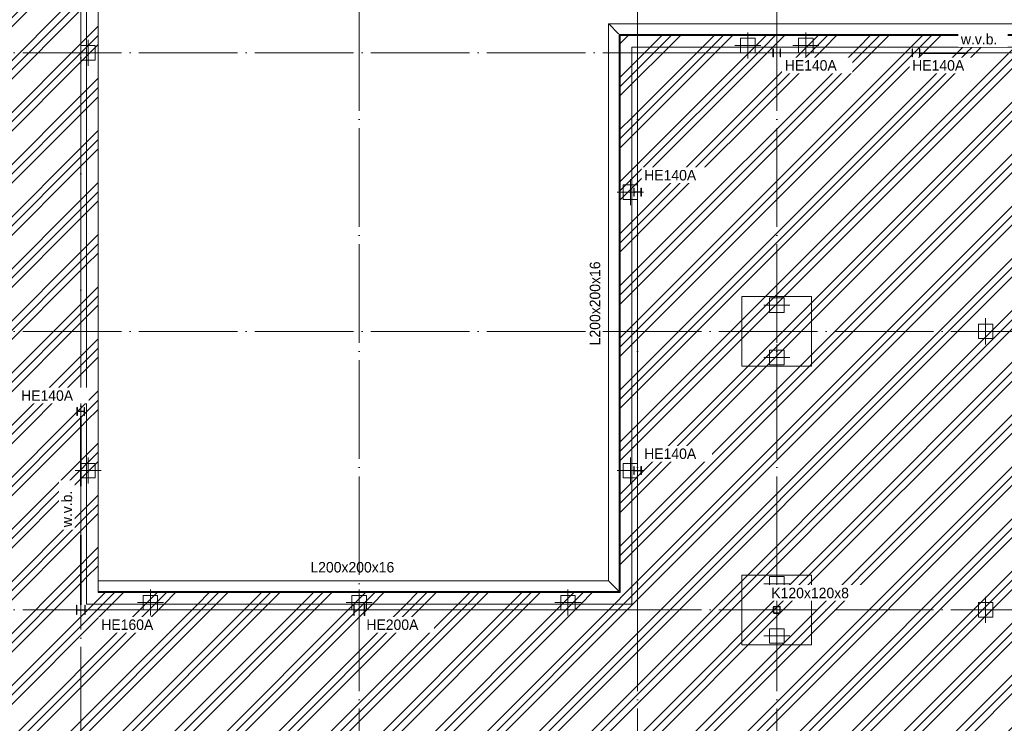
# Model space of a CAD drawing. Header units: millimetres. Extents: x -2900 to 56100, y -900 to 49332.
# Tile 28 of 35: x 27946 to 44923, y 17445 to 29571. Entities that reach past the tile are written whole.
import ezdxf

# ---------------------------------------------------------------- set-up
doc = ezdxf.new("R2010")
doc.units = ezdxf.units.MM
for name, pattern in [('WSP_hartlijn', [800, 500, -100, 100, -100]), ('WSP_hhidden', [250, 150, -100]), ('WSP_stramienlijn', [2000, 1700, -150, 0, -150])]:
    doc.linetypes.add(name, pattern=pattern)
for name, color, linetype, lineweight in [('00_algemeen - hartlijn', 7, 'WSP_hartlijn', 13), ('00_algemeen - hhidden - 0_13mm', 7, 'WSP_hhidden', 13), ('07_stramien', 4, 'Continuous', 13), ('16_funderingsconstructies', 2, 'Continuous', 18), ('23_vloeren', 2, 'Continuous', 18), ('23_vloeren - hatch', 1, 'Continuous', 18), ('28_hoofddraagconstructies - kolommen en liggers', 1, 'Continuous', 13), ('28_hoofddraagconstructies - kolommen en liggers - staal', 1, 'Continuous', 13), ('28_hoofddraagconstructies - kolommen en liggers - staal -cut-', 2, 'Continuous', 13), ('28_hoofddraagconstructies - tags', 7, 'Continuous', 18)]:
    doc.layers.add(name, color=color, linetype=linetype, lineweight=lineweight)
doc.layers.add('16_funderingsconstructies - voeten en balken', color=2, linetype='Continuous')
doc.styles.add('Revittext_2', font='txt', dxfattribs={"height": 180})
doc.styles.add('Revittext_I', font='txt', dxfattribs={"height": 180})
pattern_1 = [(45, (0, 0), (-449.013, 449.013), []), (45, (158.75, 0), (0, 898.0256), []), (45, (-158.75, 0), (0, 898.0256), [])]

# ---------------------------------------------------------------- blocks, each defined once
blk = doc.blocks.new('28_WSP_SC_staal - HE v21-0 - HE140A - S235-1323463-beg gr - plot - 100')
at = {"layer": '28_hoofddraagconstructies - kolommen en liggers', "linetype": 'WSP_hhidden'}
blk.add_hatch(color=256, dxfattribs=at).paths.add_polyline_path([(-70, -67), (70, -67), (70, -58), (15, -58), (6, -54), (3, -46), (3, 46), (6, 54), (15, 58), (70, 58), (70, 66), (-70, 66), (-70, 58), (-15, 58), (-6, 54), (-3, 46), (-3, -46), (-6, -54), (-15, -58), (-70, -58)])
at = {"layer": '28_hoofddraagconstructies - kolommen en liggers - staal -cut-'}
for p, q in [((70, 66), (-70, 66)), ((-70, 66), (-70, 58)), ((-70, 58), (-15, 58)), ((-3, 46), (-3, -46)), ((3, -46), (3, 46)), ((15, 58), (70, 58)), ((70, 58), (70, 66)), ((-70, -58), (-70, -67)), ((-15, -58), (-70, -58)), ((-70, -67), (70, -67)), ((70, -58), (15, -58)), ((70, -67), (70, -58))]:
    blk.add_line(p, q, dxfattribs=at)
for centre, start, end in [((-15, 46), 0, 90), ((15, 46), 90, 180), ((-15, -46), 270, 0), ((15, -46), 180, 270)]:
    blk.add_arc(centre, 12, start, end, dxfattribs=at)
blk = doc.blocks.new('28_WSP_SF_staal - HFL v21-0 - Lequ 200x200x16 - S235-1384382-beg gr - plot - 100')
at = {"layer": '00_algemeen - hhidden - 0_13mm'}
blk.add_line((-4484, 39.2), (4500, 39.2), dxfattribs=at)
blk = doc.blocks.new('28_WSP_SF_staal - HFL v21-0 - Lequ 200x200x16 - S235-1217671-beg gr - plot - 100')
at = {"layer": '00_algemeen - hhidden - 0_13mm'}
blk.add_line((-4784, -39.2), (4816, -39.2), dxfattribs=at)
blk = doc.blocks.new('28_WSP_SF_staal - HFL v21-0 - Lequ 200x200x16 - S235-1217631-beg gr - plot - 100')
at = {"layer": '00_algemeen - hhidden - 0_13mm'}
blk.add_line((-6316, 39.2), (6316, 39.2), dxfattribs=at)
blk = doc.blocks.new('17_WSP_FD_prefab - fundatiepaal v18-0 - 250x250-V14-beg gr - plot - 100')
at = {"layer": '00_algemeen - hartlijn', "color": 55, "linetype": 'Continuous'}
blk.add_line((175, 0), (225, 0), dxfattribs=at)
at = {"layer": '16_funderingsconstructies', "color": 55, "lineweight": 13}
for p, q in [((0, -225), (0, 225)), ((-225, 0), (175, 0)), ((125, 125), (-125, 125)), ((125, -125), (125, 125)), ((-125, -125), (125, -125))]:
    blk.add_line(p, q, dxfattribs=at)
blk = doc.blocks.new('17_WSP_FD_prefab - fundatiepaal v18-0 - 250x250-V10-beg gr - plot - 100')
at = {"layer": '16_funderingsconstructies', "color": 55, "lineweight": 13}
for p, q in [((0, -225), (0, 225)), ((-225, 0), (225, 0)), ((125, 125), (-125, 125)), ((-125, 125), (-125, -125)), ((125, -125), (125, 125))]:
    blk.add_line(p, q, dxfattribs=at)
blk = doc.blocks.new('17_WSP_FD_prefab - fundatiepaal v18-0 - 250x250-V16-beg gr - plot - 100')
at = {"layer": '16_funderingsconstructies', "color": 55, "lineweight": 13}
for p, q in [((0, -225), (0, 225)), ((-225, 0), (225, 0)), ((125, 125), (-125, 125)), ((-125, 125), (-125, -125)), ((-125, -125), (125, -125))]:
    blk.add_line(p, q, dxfattribs=at)
blk = doc.blocks.new('17_WSP_FD_prefab - fundatiepaal v18-0 - 250x250-1089444-beg gr - plot - 100')
at = {"layer": '16_funderingsconstructies', "color": 55, "lineweight": 13}
for p, q in [((0, -225), (0, 225)), ((-225, 0), (225, 0)), ((125, 125), (-125, 125)), ((-125, 125), (-125, -125)), ((125, -125), (125, 125)), ((-125, -125), (125, -125))]:
    blk.add_line(p, q, dxfattribs=at)
blk = doc.blocks.new('17_WSP_FD_prefab - fundatiepaal v18-0 - 250x250-1089782-beg gr - plot - 100')
at = {"layer": '16_funderingsconstructies', "color": 55, "lineweight": 13}
for p, q in [((0, -225), (0, 225)), ((-225, 0), (225, 0)), ((125, 125), (-125, 125)), ((-125, 125), (-125, -125)), ((125, -125), (125, 125)), ((-125, -125), (125, -125))]:
    blk.add_line(p, q, dxfattribs=at)

msp = doc.modelspace()

# ---------------------------------------------------------------- hatches: boundary and pattern name
at = {"layer": '16_funderingsconstructies - voeten en balken', "lineweight": 13}
h = msp.add_hatch(dxfattribs=at)
h.set_pattern_fill('FP_1', color=10, style=0, pattern_type=2)
h.set_pattern_definition(pattern_1)
h.paths.add_polyline_path([(29300, 19500), (29300, 38600), (29100, 38600), (29100, 19500), (29246, 19500)])
h = msp.add_hatch(dxfattribs=at)
h.set_pattern_fill('FP_1', color=10, style=0, pattern_type=2)
h.set_pattern_definition(pattern_1)
h.paths.add_polyline_path([(38500, 19700), (38500, 29100), (38600, 29100), (38600, 29300), (38300, 29300), (38300, 19700), (38417.6, 19700)])
h = msp.add_hatch(dxfattribs=at)
h.set_pattern_fill('FP_1', color=10, style=0, pattern_type=2)
h.set_pattern_definition(pattern_1)
h.paths.add_polyline_path([(50700, 29000), (50900, 29000), (50900, 29300), (38600, 29300), (38601.1, 29100), (50700, 29100)])
h = msp.add_hatch(dxfattribs=at)
h.set_pattern_fill('FP_1', color=10, style=0, pattern_type=2)
h.set_pattern_definition(pattern_1)
h.paths.add_polyline_path([(38500, 19500), (38500, 19700), (29300, 19700), (29300, 19500), (38417.6, 19500)])
at = {"layer": '23_vloeren - hatch', "lineweight": 13}
h = msp.add_hatch(dxfattribs=at)
h.set_pattern_fill('FP_1', color=10, style=0, pattern_type=2)
h.set_pattern_definition(pattern_1)
h.paths.add_polyline_path([(41100, 3620), (41100, 9700), (50700, 9700), (50700, 14585.9), (50692.5, 14593.4), (50682, 14596.2), (50518, 14596.2), (50507.5, 14593.4), (50499.8, 14585.7), (50497, 14575.2), (50497, 14480), (50485, 14480), (50485, 14720), (50497, 14720), (50497, 14624.7), (50499.8, 14614.2), (50507.5, 14606.6), (50518, 14603.7), (50682.1, 14603.8), (50692.5, 14606.6), (50700, 14614.2), (50700, 29100), (38500, 29100), (38500, 19500), (33895, 19500), (33895, 19300), (33885, 19300), (33885, 19378.7), (33879.7, 19391.5), (33867, 19396.7), (33733, 19396.7), (33720.3, 19391.5), (33715, 19378.7), (33715, 19300), (33705, 19300), (33705, 19500), (29100, 19500), (29100, 38700), (26695, 38700), (26695, 38500), (26685, 38500), (26685, 38578.7), (26679.7, 38591.5), (26667, 38596.7), (26533, 38596.7), (26520.3, 38591.5), (26515, 38578.7), (26515, 38500), (26505, 38500), (26505, 38700), (19495, 38700), (19495, 38500), (19485, 38500), (19485, 38578.7), (19479.7, 38591.5), (19467, 38596.7), (19333, 38596.7), (19320.3, 38591.5), (19315, 38578.7), (19315, 38500), (19305, 38500), (19305, 38700), (12295, 38700), (12295, 38500), (12285, 38500), (12285, 38578.7), (12279.7, 38591.5), (12267, 38596.7), (12133, 38596.7), (12120.3, 38591.5), (12115, 38578.7), (12115, 38500), (12105, 38500), (12105, 38700), (5095, 38700), (5095, 38500), (5085, 38500), (5085, 38578.7), (5079.7, 38591.5), (5067, 38596.7), (4933, 38596.7), (4920.3, 38591.5), (4915, 38578.7), (4915, 38500), (4905, 38500), (4905, 38700), (2500, 38700), (2500, 19300), (4905, 19300), (4905, 19500), (4915, 19500), (4915, 19421.2), (4920.3, 19408.5), (4933, 19403.2), (5067, 19403.2), (5079.7, 19408.5), (5085, 19421.2), (5085, 19500), (5095, 19500), (5095, 19300), (9700, 19300), (9700, 14614.1), (9707.5, 14606.6), (9718, 14603.7), (9882.1, 14603.8), (9892.5, 14606.6), (9900.2, 14614.2), (9903, 14624.7), (9903, 14720), (9915, 14720), (9915, 14480), (9903, 14480), (9903, 14575.2), (9900.2, 14585.7), (9892.5, 14593.4), (9882, 14596.2), (9718, 14596.2), (9707.5, 14593.4), (9700, 14585.7), (9700, 4900), (19410, 4900), (19410, 3620), (24025, 3620), (24025, 4900), (36345, 4900), (36345, 3620), (41038, 3620)])
h.paths.add_polyline_path([(40933, 4920), (40924, 4920), (40924, 5080), (40933, 5080), (40933, 5018), (40937.4, 5007.4), (40948, 5003), (41052, 5003), (41063.1, 5008.7), (41067, 5018), (41067, 5080), (41076, 5080), (41076, 4920), (41067, 4920), (41067, 4982), (41062.6, 4992.6), (41052, 4997), (40948, 4997), (40937.4, 4992.6), (40933, 4982)])
h.paths.add_polyline_path([(33867, 4920), (33867, 4982), (33862.6, 4992.6), (33852, 4997), (33748, 4997), (33737.4, 4992.6), (33733, 4982), (33733, 4920), (33724, 4920), (33724, 5080), (33733, 5080), (33733, 5018), (33737.4, 5007.4), (33748, 5003), (33852, 5003), (33863.1, 5008.7), (33867, 5018), (33867, 5080), (33876, 5080), (33876, 4920)])
h.paths.add_polyline_path([(26667, 4920), (26667, 4982), (26662.6, 4992.6), (26652, 4997), (26548, 4997), (26537.4, 4992.6), (26533, 4982), (26533, 4920), (26524, 4920), (26524, 5080), (26533, 5080), (26533, 5018), (26537.4, 5007.4), (26548, 5003), (26652, 5003), (26663.1, 5008.7), (26667, 5018), (26667, 5080), (26676, 5080), (26676, 4920)])
h.paths.add_polyline_path([(19324, 4920), (19324, 5080), (19333, 5080), (19333, 5018), (19337.7, 5007.3), (19348, 5003), (19452, 5003), (19463.1, 5008.7), (19467, 5018), (19467, 5080), (19476, 5080), (19476, 4920), (19467, 4920), (19467, 4982), (19462.6, 4992.6), (19452, 4997), (19345.3, 4995.9), (19337.4, 4992.6), (19333, 4982), (19333, 4920)])
h.paths.add_polyline_path([(12124, 4920), (12124, 5080), (12133, 5080), (12133, 5018), (12137.4, 5007.4), (12148, 5003), (12252, 5003), (12263.1, 5008.7), (12267, 5018), (12267, 5080), (12276, 5080), (12276, 4920), (12267, 4920), (12267, 4982), (12262.6, 4992.6), (12252, 4997), (12148, 4997), (12137.4, 4992.6), (12133, 4982), (12133, 4920)])
h.paths.add_polyline_path([(41005, 5090.6), (40995, 5090.6), (40995, 6820.3), (41005, 6820.3), (41005, 6676.4)])
h.paths.add_polyline_path([(40995, 7949.4), (40995, 9689.5), (41005, 9689.5), (41005, 7949.4)])
h.paths.add_polyline_path([(25125.9, 9601.5), (25079.1, 9613), (25036.4, 9635.4), (25000.3, 9667.4), (24972.9, 9707.1), (24955.8, 9752.1), (24950, 9800), (24955.8, 9847.9), (24972.9, 9892.9), (25000.3, 9932.6), (25036.4, 9964.6), (25079.1, 9987), (25125.9, 9998.5), (25174.1, 9998.5), (25220.9, 9987), (25263.6, 9964.6), (25299.7, 9932.6), (25327.1, 9892.9), (25344.2, 9847.9), (25350, 9800), (25344.2, 9752.1), (25327.1, 9707.1), (25299.7, 9667.4), (25263.6, 9635.4), (25220.9, 9613), (25174.1, 9601.5)])
h.paths.add_polyline_path([(40915, 9700), (40905, 9700), (40905, 9900), (40915, 9900), (40915, 9821.2), (40920.3, 9808.5), (40933, 9803.2), (41067, 9803.2), (41079.7, 9808.5), (41085, 9821.2), (41085, 9900), (41095, 9900), (41095, 9700), (41085, 9700), (41085, 9778.7), (41079.7, 9791.5), (41067, 9796.7), (40933, 9796.7), (40920.3, 9791.5), (40915, 9778.7)])
h.paths.add_polyline_path([(36285, 9700), (36112.9, 9700.9), (36104.4, 9704.4), (36100, 9715), (36100.9, 9887.1), (36104.4, 9895.6), (36115, 9900), (36287.1, 9899.1), (36295.6, 9895.6), (36300, 9885), (36299.1, 9712.9), (36295.6, 9704.4), (36287.1, 9700.9)])
h.paths.add_polyline_path([(19480, 9700), (19312.9, 9700.9), (19304.4, 9704.4), (19300, 9715), (19300.9, 9887.1), (19304.4, 9895.6), (19315, 9900), (19487.1, 9899.1), (19495.6, 9895.6), (19500, 9885), (19499.1, 9712.9), (19495.6, 9704.4), (19485, 9700)])
h.paths.add_polyline_path([(9715, 9700), (9705, 9700), (9705, 9900), (9715, 9900), (9715, 9821.2), (9720.3, 9808.5), (9733, 9803.2), (9867, 9803.2), (9879.7, 9808.5), (9885, 9821.2), (9885, 9900), (9895, 9900), (9895, 9700), (9885, 9700), (9885, 9778.7), (9879.7, 9791.5), (9867, 9796.7), (9733, 9796.7), (9720.3, 9791.5), (9715, 9778.7), (9715, 9774.2)])
h.paths.add_polyline_path([(36280, 9710), (36287.1, 9712.9), (36290, 9720), (36290, 9880), (36287.1, 9887.1), (36280, 9890), (36120, 9890), (36112.9, 9887.1), (36110, 9880), (36110, 9720), (36112.9, 9712.9), (36120, 9710), (36210, 9710)])
h.paths.add_polyline_path([(19410, 9710), (19480, 9710), (19487.1, 9712.9), (19490, 9720), (19490, 9880), (19487.1, 9887.1), (19480, 9890), (19320, 9890), (19312.9, 9887.1), (19310, 9880), (19310, 9720), (19312.9, 9712.9), (19320, 9710)])
h.paths.add_polyline_path([(48133.5, 9730), (48133.5, 9870), (48142, 9870), (48142, 9814.7), (48145.5, 9806.3), (48154, 9802.7), (48246, 9802.7), (48254.7, 9806.8), (48258, 9814.7), (48258, 9870), (48266.5, 9870), (48266.5, 9730), (48258, 9730), (48258, 9785.2), (48254.5, 9793.7), (48246, 9797.2), (48154, 9797.2), (48145.5, 9793.7), (48142, 9785.2), (48142, 9730)])
h.paths.add_polyline_path([(50533.5, 9732.7), (50533.5, 9872.7), (50542, 9872.7), (50542, 9817.5), (50545.5, 9809), (50554, 9805.5), (50646, 9805.5), (50654.7, 9809.5), (50658, 9817.5), (50658, 9872.7), (50666.5, 9872.7), (50666.5, 9732.7), (50658, 9733.7), (50658, 9788), (50654.5, 9796.5), (50646, 9800), (50554, 9800), (50545.5, 9796.5), (50542, 9788), (50542, 9732.7)])
h.paths.add_polyline_path([(50666.5, 9883.2), (50666.5, 11560.9), (50676.5, 11560.9), (50676.5, 9883.2), (50668.1, 9883.2)])
h.paths.add_polyline_path([(50650.3, 12839), (50640.3, 12839.2), (50664.6, 14469.6), (50674.6, 14469.4), (50650.3, 12841.4)])
h.paths.add_polyline_path([(25174.1, 14401.5), (25125.9, 14401.5), (25079.1, 14413), (25036.4, 14435.4), (25000.3, 14467.4), (24972.9, 14507.1), (24955.8, 14552.1), (24950, 14600), (24955.8, 14647.9), (24972.9, 14692.9), (25000.3, 14732.6), (25036.4, 14764.6), (25079.1, 14787), (25125.9, 14798.5), (25174.1, 14798.5), (25220.9, 14787), (25263.6, 14764.6), (25302.3, 14728.9), (25327.1, 14692.9), (25344.2, 14647.9), (25350, 14600), (25344.2, 14552.1), (25327.1, 14507.1), (25299.7, 14467.4), (25263.6, 14435.4), (25220.9, 14413)])
h.paths.add_polyline_path([(40915, 14500), (40904.4, 14504.4), (40900, 14515), (40900.9, 14687.1), (40904.4, 14695.6), (40915, 14700), (41087.1, 14699.1), (41095.6, 14695.6), (41100, 14685), (41099.1, 14512.9), (41095.6, 14504.4), (41085, 14500), (40920, 14500)])
h.paths.add_polyline_path([(33715, 14500), (33704.4, 14504.4), (33700, 14515), (33700.9, 14687.1), (33704.4, 14695.6), (33715, 14700), (33887.1, 14699.1), (33895.6, 14695.6), (33900, 14685), (33899.1, 14512.9), (33895.6, 14504.4), (33885, 14500), (33720, 14500)])
h.paths.add_polyline_path([(19485, 14500), (19312.9, 14500.9), (19304.4, 14504.4), (19300, 14515), (19300.9, 14687.1), (19304.4, 14695.6), (19315, 14700), (19487.1, 14699.1), (19495.6, 14695.6), (19500, 14685), (19499.1, 14512.9), (19495.6, 14504.4), (19487.1, 14500.9)])
h.paths.add_polyline_path([(41010, 14510), (41080, 14510), (41087.1, 14512.9), (41090, 14520), (41090, 14680), (41087.1, 14687.1), (41080, 14690), (40920, 14690), (40912.9, 14687.1), (40910, 14680), (40910, 14520), (40912.9, 14512.9), (40920, 14510)])
h.paths.add_polyline_path([(33810, 14510), (33880, 14510), (33887.1, 14512.9), (33890, 14520), (33890, 14680), (33887.1, 14687.1), (33880, 14690), (33720, 14690), (33712.9, 14687.1), (33710, 14680), (33710, 14520), (33712.9, 14512.9), (33720, 14510)])
h.paths.add_polyline_path([(19480, 14510), (19487.1, 14512.9), (19490, 14520), (19490, 14680), (19487.1, 14687.1), (19480, 14690), (19320, 14690), (19312.9, 14687.1), (19310, 14680), (19310, 14520), (19312.9, 14512.9), (19320, 14510), (19410, 14510)])
h.paths.add_polyline_path([(4920.3, 19300), (5085, 19300), (5085, 19378.7), (5079.7, 19391.5), (5067, 19396.7), (4933, 19396.7), (4920.3, 19391.5), (4915, 19378.7), (4915, 19300)])
h.paths.add_polyline_path([(50676, 19320), (50667, 19320), (50667, 19382), (50662.6, 19392.6), (50652, 19397), (50548, 19397), (50537.4, 19392.6), (50533, 19382), (50533, 19320), (50524, 19320), (50524, 19480), (50533, 19480), (50533, 19418), (50537.4, 19407.4), (50548, 19403), (50652, 19403), (50663.1, 19408.7), (50667, 19418), (50667, 19480), (50676, 19480), (50676, 19382)])
h.paths.add_polyline_path([(28933, 19320), (28924, 19320), (28924, 19480), (28933, 19480), (28933, 19418), (28937.4, 19407.4), (28948, 19403), (29052, 19403), (29063.1, 19408.7), (29067, 19418), (29067, 19480), (29076, 19480), (29076, 19320), (29067, 19320), (29067, 19382), (29062.6, 19392.6), (29052, 19397), (28948, 19397), (28937.4, 19392.6), (28933, 19382)])
h.paths.add_polyline_path([(26655, 19325), (26537.9, 19325.9), (26529.4, 19329.4), (26525, 19340), (26525.9, 19462.1), (26529.4, 19470.6), (26540, 19475), (26662.1, 19474.1), (26670.6, 19470.6), (26675, 19460), (26674.1, 19337.9), (26670.6, 19329.4), (26660, 19325)])
h.paths.add_polyline_path([(19367, 19325), (19337.9, 19325.9), (19329.4, 19329.4), (19325, 19340), (19325.9, 19462.1), (19329.4, 19470.6), (19340, 19475), (19462.1, 19474.1), (19470.6, 19470.6), (19475, 19460), (19474.1, 19337.9), (19470.6, 19329.4), (19460, 19325), (19389.3, 19325)])
h.paths.add_polyline_path([(12260, 19325), (12137.9, 19325.9), (12129.4, 19329.4), (12125, 19340), (12125.9, 19462.1), (12129.4, 19470.6), (12140, 19475), (12262.1, 19474.1), (12270.6, 19470.6), (12275, 19460), (12274.1, 19337.9), (12270.6, 19329.4), (12262.1, 19325.9)])
h.paths.add_polyline_path([(26545, 19335), (26655, 19335), (26662.1, 19337.9), (26665, 19345), (26665, 19455), (26662.1, 19462.1), (26655, 19465), (26545, 19465), (26537.9, 19462.1), (26535, 19455), (26535, 19345), (26537.9, 19337.9), (26540, 19337.1)])
h.paths.add_polyline_path([(19455, 19335), (19462.1, 19337.9), (19465, 19345), (19465, 19455), (19462.1, 19462.1), (19455, 19465), (19345, 19465), (19337.9, 19462.1), (19335, 19455), (19335, 19345), (19337.9, 19337.9), (19345, 19335), (19410, 19335)])
h.paths.add_polyline_path([(12210, 19335), (12255, 19335), (12262.1, 19337.9), (12265, 19345), (12265, 19455), (12262.1, 19462.1), (12255, 19465), (12145, 19465), (12137.9, 19462.1), (12135, 19455), (12135, 19345), (12137.9, 19337.9), (12145, 19335)])
h.paths.add_polyline_path([(40956, 19340), (40950.3, 19340.7), (40943.5, 19343.5), (40940, 19352), (40940.7, 19449.7), (40943.5, 19456.5), (40952, 19460), (41049.7, 19459.3), (41056.5, 19456.5), (41060, 19448), (41059.3, 19350.3), (41056.5, 19343.5), (41048, 19340), (41038, 19340)])
h.paths.add_polyline_path([(41044, 19348), (41049.7, 19350.3), (41052, 19356), (41052, 19444), (41049.7, 19449.7), (41044, 19452), (40956, 19452), (40950.3, 19449.7), (40948, 19444), (40948, 19356), (40950.3, 19350.3), (40956, 19348), (41038, 19348)])
h.paths.add_polyline_path([(33867, 19403.2), (33879.7, 19408.5), (33885, 19421.2), (33885, 19500), (33715, 19500), (33715, 19421.2), (33720.3, 19408.5), (33733, 19403.2), (33851.3, 19403.2)])
h.paths.add_polyline_path([(28995, 19489.2), (28995, 20686.6), (29005, 20686.6), (29005, 19489.2)])
h.paths.add_polyline_path([(29005, 21533.4), (28995, 21533.4), (28995, 22740.8), (29005, 22740.8), (29005, 21649.4)])
h.paths.add_polyline_path([(38658, 21730), (38658, 21785.2), (38654.5, 21793.7), (38646, 21797.2), (38554, 21797.2), (38545.5, 21793.7), (38542, 21785.2), (38542, 21730), (38533.5, 21730), (38533.5, 21870), (38542, 21870), (38542, 21814.7), (38545.5, 21806.3), (38554, 21802.7), (38646, 21802.7), (38654.7, 21806.8), (38658, 21814.7), (38658, 21870), (38666.5, 21870), (38666.5, 21730)])
h.paths.add_polyline_path([(29058, 22750), (29058, 22805.2), (29054.5, 22813.7), (29046, 22817.2), (28954, 22817.2), (28945.5, 22813.7), (28942, 22805.2), (28942, 22750), (28933.5, 22750), (28933.5, 22890), (28942, 22890), (28942, 22834.7), (28945.5, 22826.3), (28954, 22822.7), (29046, 22822.7), (29054.7, 22826.8), (29058, 22834.7), (29058, 22890), (29066.5, 22890), (29066.5, 22750)])
h.paths.add_polyline_path([(26462, 24100), (26453.5, 24103.5), (26450, 24112), (26450.7, 24289.7), (26453.5, 24296.5), (26462, 24300), (26739.7, 24299.3), (26746.5, 24296.5), (26750, 24288), (26749.3, 24110.3), (26746.5, 24103.5), (26738, 24100), (26466, 24100)])
h.paths.add_polyline_path([(19262, 24100), (19253.5, 24103.5), (19250, 24112), (19250.7, 24289.7), (19253.5, 24296.5), (19262, 24300), (19539.7, 24299.3), (19546.5, 24296.5), (19550, 24288), (19549.3, 24110.3), (19546.5, 24103.5), (19538, 24100), (19266, 24100)])
h.paths.add_polyline_path([(12334, 24100), (12060.3, 24100.7), (12053.5, 24103.5), (12050, 24112), (12050.7, 24289.7), (12053.5, 24296.5), (12062, 24300), (12339.7, 24299.3), (12346.5, 24296.5), (12350, 24288), (12349.3, 24110.3), (12346.5, 24103.5), (12338, 24100)])
h.paths.add_polyline_path([(5134, 24100), (4860.3, 24100.7), (4853.5, 24103.5), (4850, 24112), (4850.7, 24289.7), (4853.5, 24296.5), (4862, 24300), (5139.7, 24299.3), (5146.5, 24296.5), (5150, 24288), (5149.3, 24110.3), (5146.5, 24103.5), (5138, 24100)])
h.paths.add_polyline_path([(26466, 24108), (26734, 24108), (26739.7, 24110.3), (26742, 24116), (26742, 24284), (26739.7, 24289.7), (26734, 24292), (26466, 24292), (26460.3, 24289.7), (26458, 24284), (26458, 24116), (26460.3, 24110.3), (26462, 24109.7)])
h.paths.add_polyline_path([(19534, 24108), (19539.7, 24110.3), (19542, 24116), (19542, 24284), (19539.7, 24289.7), (19534, 24292), (19266, 24292), (19260.3, 24289.7), (19258, 24284), (19258, 24116), (19260.3, 24110.3), (19266, 24108)])
h.paths.add_polyline_path([(12066, 24108), (12334, 24108), (12339.7, 24110.3), (12342, 24116), (12342, 24284), (12339.7, 24289.7), (12334, 24292), (12066, 24292), (12060.3, 24289.7), (12058, 24284), (12058, 24116), (12060.3, 24110.3), (12062, 24109.7)])
h.paths.add_polyline_path([(4866, 24108), (5134, 24108), (5139.7, 24110.3), (5142, 24116), (5142, 24284), (5139.7, 24289.7), (5134, 24292), (4866, 24292), (4860.3, 24289.7), (4858, 24284), (4858, 24116), (4860.3, 24110.3), (4862, 24109.7)])
h.paths.add_polyline_path([(50533.5, 26530), (50533.5, 26670), (50542, 26670), (50542, 26614.7), (50545.5, 26606.3), (50554, 26602.7), (50646, 26602.7), (50654.7, 26606.8), (50658, 26614.7), (50658, 26670), (50666.5, 26670), (50666.5, 26530), (50658, 26530), (50658, 26585.2), (50654.5, 26593.7), (50646, 26597.2), (50554, 26597.2), (50545.5, 26593.7), (50542, 26585.2), (50542, 26530)])
h.paths.add_polyline_path([(38666.5, 26530), (38658, 26530), (38658, 26585.2), (38654.5, 26593.7), (38646, 26597.2), (38554, 26597.2), (38545.5, 26593.7), (38542, 26585.2), (38542, 26530), (38533.5, 26530), (38533.5, 26670), (38542, 26670), (38542, 26614.7), (38545.5, 26606.3), (38554, 26602.7), (38646, 26602.7), (38654.7, 26606.8), (38658, 26614.7), (38658, 26670), (38666.5, 26670), (38666.5, 26585.2)])
h.paths.add_polyline_path([(9700, 26921.5), (9661.2, 26926.6), (9625, 26941.6), (9592.7, 26967), (9570.1, 26996.5), (9555.1, 27032.7), (9550, 27071.5), (9555.1, 27110.3), (9570.1, 27146.5), (9593.9, 27177.6), (9625, 27201.4), (9661.2, 27216.4), (9695, 27220.8), (9695, 28668.4), (9705, 28668.4), (9705, 27220.8), (9738.8, 27216.4), (9775, 27201.4), (9806.1, 27177.6), (9829.9, 27146.5), (9844.9, 27110.3), (9850, 27071.5), (9844.9, 27032.7), (9829.9, 26996.5), (9806.1, 26965.4), (9775, 26941.6), (9738.8, 26926.6)])
h.paths.add_polyline_path([(26462, 28900), (26453.5, 28903.5), (26450, 28912), (26450.7, 29089.7), (26453.5, 29096.5), (26462, 29100), (26739.7, 29099.3), (26746.5, 29096.5), (26750, 29088), (26749.3, 28910.3), (26746.5, 28903.5), (26738, 28900), (26466, 28900)])
h.paths.add_polyline_path([(19262, 28900), (19253.5, 28903.5), (19250, 28912), (19250.7, 29089.7), (19253.5, 29096.5), (19262, 29100), (19539.7, 29099.3), (19546.5, 29096.5), (19550, 29088), (19549.3, 28910.3), (19546.5, 28903.5), (19538, 28900), (19266, 28900)])
h.paths.add_polyline_path([(5138, 28900), (4860.3, 28900.7), (4853.5, 28903.5), (4850, 28912), (4850.7, 29089.7), (4853.5, 29096.5), (4862, 29100), (5139.7, 29099.3), (5146.5, 29096.5), (5150, 29088), (5149.3, 28910.3), (5146.5, 28903.5), (5139.7, 28900.7)])
h.paths.add_polyline_path([(12338, 28900), (12060.3, 28900.7), (12053.5, 28903.5), (12050, 28912), (12050.7, 29089.7), (12053.5, 29096.5), (12062, 29100), (12339.7, 29099.3), (12346.5, 29096.5), (12350, 29088), (12349.3, 28910.3), (12346.5, 28903.5), (12339.7, 28900.7)])
h.paths.add_polyline_path([(26734, 28908), (26739.7, 28910.3), (26742, 28916), (26742, 29084), (26739.7, 29089.7), (26734, 29092), (26466, 29092), (26460.3, 29089.7), (26458, 29084), (26458, 28916), (26460.3, 28910.3), (26466, 28908), (26558, 28908)])
h.paths.add_polyline_path([(19534, 28908), (19539.7, 28910.3), (19542, 28916), (19542, 29084), (19539.7, 29089.7), (19534, 29092), (19266, 29092), (19260.3, 29089.7), (19258, 29084), (19258, 28916), (19260.3, 28910.3), (19266, 28908), (19358, 28908)])
h.paths.add_polyline_path([(12066, 28908), (12334, 28908), (12339.7, 28910.3), (12342, 28916), (12342, 29084), (12339.7, 29089.7), (12334, 29092), (12066, 29092), (12060.3, 29089.7), (12058, 29084), (12058, 28916), (12060.3, 28910.3), (12062, 28909.7)])
h.paths.add_polyline_path([(4866, 28908), (5134, 28908), (5139.7, 28910.3), (5142, 28916), (5142, 29084), (5139.7, 29089.7), (5134, 29092), (4866, 29092), (4860.3, 29089.7), (4858, 29084), (4858, 28916), (4860.3, 28910.3), (4862, 28909.7)])
h.paths.add_polyline_path([(48133.5, 28930), (48133.5, 29070), (48142, 29070), (48142, 29014.7), (48145.5, 29006.3), (48154, 29002.7), (48246, 29002.7), (48254.7, 29006.8), (48258, 29014.7), (48258, 29070), (48266.5, 29070), (48266.5, 28930), (48258, 28930), (48258, 28985.2), (48254.5, 28993.7), (48246, 28997.2), (48154, 28997.2), (48145.5, 28993.7), (48142, 28985.2), (48142, 28930)])
h.paths.add_polyline_path([(45858, 28930), (45858, 28985.2), (45854.5, 28993.7), (45846, 28997.2), (45754, 28997.2), (45745.5, 28993.7), (45742, 28985.2), (45742, 28930), (45733.5, 28930), (45733.5, 29070), (45742, 29070), (45742, 29014.7), (45745.5, 29006.3), (45754.8, 29002.7), (45846, 29002.7), (45854.7, 29006.8), (45858, 29014.7), (45858, 29070), (45866.5, 29070), (45866.5, 28930)])
h.paths.add_polyline_path([(43342, 28930), (43333.5, 28930), (43333.5, 29070), (43342, 29070), (43342, 29014.7), (43345.5, 29006.3), (43354, 29002.7), (43446, 29002.7), (43454.7, 29006.8), (43458, 29014.7), (43458, 29070), (43466.5, 29070), (43466.5, 28930), (43458, 28930), (43458, 28985.2), (43454.5, 28993.7), (43446, 28997.2), (43354, 28997.2), (43345.5, 28993.7), (43342, 28985.2)])
h.paths.add_polyline_path([(41058, 28930), (41058, 28985.2), (41054.5, 28993.7), (41046, 28997.2), (40954, 28997.2), (40945.5, 28993.7), (40942, 28985.2), (40942, 28930), (40933.5, 28930), (40933.5, 29070), (40942, 29070), (40942, 29014.7), (40945.5, 29006.3), (40954, 29002.7), (41046, 29002.7), (41054.7, 29006.8), (41058, 29014.7), (41058, 29070), (41066.5, 29070), (41066.5, 28930)])
h.paths.add_polyline_path([(45726.2, 28990), (44922.7, 28990), (44922.7, 29000), (45726.2, 29000)])
h.paths.add_polyline_path([(43473.8, 28990), (43473.8, 29000), (44277.3, 29000), (44277.3, 28990), (43658.5, 28990)])
h.paths.add_polyline_path([(9700, 29736.6), (9695, 29736.6), (9695, 31184.2), (9661.2, 31188.6), (9625, 31203.6), (9592.7, 31229), (9570.1, 31258.5), (9555.1, 31294.7), (9550, 31333.5), (9555.1, 31372.3), (9570.1, 31408.5), (9593.9, 31439.6), (9625, 31463.4), (9661.2, 31478.4), (9700, 31483.5), (9738.8, 31478.4), (9775, 31463.4), (9806.1, 31439.6), (9829.9, 31408.5), (9844.9, 31372.3), (9850, 31333.5), (9844.9, 31294.7), (9829.9, 31258.5), (9806.1, 31227.4), (9775, 31203.6), (9738.8, 31188.6), (9705, 31184.2), (9705, 29736.6)])
h.paths.add_polyline_path([(26738, 33700), (26460.3, 33700.7), (26453.5, 33703.5), (26450, 33712), (26450.7, 33889.7), (26453.5, 33896.5), (26462, 33900), (26739.7, 33899.3), (26746.5, 33896.5), (26750, 33888), (26749.3, 33710.3), (26746.5, 33703.5), (26739.7, 33700.7)])
h.paths.add_polyline_path([(19538, 33700), (19260.3, 33700.7), (19253.5, 33703.5), (19250, 33712), (19250.7, 33889.7), (19253.5, 33896.5), (19262, 33900), (19539.7, 33899.3), (19546.5, 33896.5), (19550, 33888), (19549.3, 33710.3), (19546.5, 33703.5), (19539.7, 33700.7)])
h.paths.add_polyline_path([(12334, 33700), (12060.3, 33700.7), (12053.5, 33703.5), (12050, 33712), (12050.7, 33889.7), (12053.5, 33896.5), (12062, 33900), (12339.7, 33899.3), (12346.5, 33896.5), (12350, 33888), (12349.3, 33710.3), (12346.5, 33703.5), (12338, 33700)])
h.paths.add_polyline_path([(4862, 33700), (4853.5, 33703.5), (4850, 33712), (4850.7, 33889.7), (4853.5, 33896.5), (4862, 33900), (5139.7, 33899.3), (5146.5, 33896.5), (5150, 33888), (5149.3, 33710.3), (5146.5, 33703.5), (5138, 33700), (4866, 33700)])
h.paths.add_polyline_path([(26558, 33708), (26734, 33708), (26739.7, 33710.3), (26742, 33716), (26742, 33884), (26739.7, 33889.7), (26734, 33892), (26466, 33892), (26460.3, 33889.7), (26458, 33884), (26458, 33716), (26460.3, 33710.3), (26466, 33708)])
h.paths.add_polyline_path([(19358, 33708), (19534, 33708), (19539.7, 33710.3), (19542, 33716), (19542, 33884), (19539.7, 33889.7), (19534, 33892), (19266, 33892), (19260.3, 33889.7), (19258, 33884), (19258, 33716), (19260.3, 33710.3), (19266, 33708)])
h.paths.add_polyline_path([(12158, 33708), (12334, 33708), (12339.7, 33710.3), (12342, 33716), (12342, 33884), (12339.7, 33889.7), (12334, 33892), (12066, 33892), (12060.3, 33889.7), (12058, 33884), (12058, 33716), (12060.3, 33710.3), (12066, 33708)])
h.paths.add_polyline_path([(4866, 33708), (5134, 33708), (5139.7, 33710.3), (5142, 33716), (5142, 33884), (5139.7, 33889.7), (5134, 33892), (4866, 33892), (4860.3, 33889.7), (4858, 33884), (4858, 33716), (4860.3, 33710.3), (4862, 33709.7)])
h.paths.add_polyline_path([(26548.7, 38603.2), (26667, 38603.2), (26679.7, 38608.5), (26685, 38621.2), (26685, 38700), (26515, 38700), (26515, 38621.2), (26520.3, 38608.5), (26533, 38603.2)])
h.paths.add_polyline_path([(19451.3, 38603.2), (19467, 38603.2), (19479.7, 38608.5), (19485, 38621.2), (19485, 38700), (19315, 38700), (19315, 38621.2), (19320.3, 38608.5), (19333, 38603.2), (19348.7, 38603.2)])
h.paths.add_polyline_path([(12133, 38603.2), (12267, 38603.2), (12279.7, 38608.5), (12285, 38621.2), (12285, 38700), (12115, 38700), (12115, 38621.2), (12120.3, 38608.5), (12126.3, 38606)])
h.paths.add_polyline_path([(4933, 38603.2), (5067, 38603.2), (5079.7, 38608.5), (5085, 38621.2), (5085, 38700), (4915, 38700), (4915, 38621.2), (4920.3, 38608.5), (4926.3, 38606)])
at = {"layer": '28_hoofddraagconstructies - kolommen en liggers - staal'}
for points in [[(41066.5, 28930), (41066.5, 29070), (41058, 29070), (41058, 29014.7), (41054.5, 29006.3), (41046, 29002.7), (40954, 29002.7), (40945.5, 29006.3), (40942, 29014.7), (40942, 29070), (40933.5, 29070), (40933.5, 28930), (40942, 28930), (40942, 28985.2), (40945.5, 28993.7), (40954, 28997.2), (41046, 28997.2), (41054.5, 28993.7), (41058, 28985.2), (41058, 28930)], [(43458, 28930), (43466.5, 28930), (43466.5, 29070), (43458, 29070), (43458, 29014.7), (43454.5, 29006.3), (43446, 29002.7), (43354, 29002.7), (43345.5, 29006.3), (43342, 29014.7), (43342, 29070), (43333.5, 29070), (43333.5, 28930), (43342, 28930), (43342, 28985.2), (43345.5, 28993.7), (43354, 28997.2), (43446, 28997.2), (43454.5, 28993.7), (43458, 28985.2)], [(44277.3, 28990), (44277.3, 29000), (44179.3, 29000), (44179.3, 28990), (44182.6, 28990)], [(28942, 22750), (28942, 22805.2), (28945.5, 22813.7), (28954, 22817.2), (29046, 22817.2), (29054.5, 22813.7), (29058, 22805.2), (29058, 22750), (29066.5, 22750), (29066.5, 22890), (29058, 22890), (29058, 22834.7), (29054.5, 22826.3), (29046, 22822.7), (28954, 22822.7), (28945.5, 22826.3), (28942, 22834.7), (28942, 22890), (28933.5, 22890), (28933.5, 22750)], [(38533.5, 21730), (38542, 21730), (38542, 21785.2), (38545.5, 21793.7), (38554, 21797.2), (38646, 21797.2), (38654.5, 21793.7), (38658, 21785.2), (38658, 21730), (38666.5, 21730), (38666.5, 21870), (38658, 21870), (38658, 21814.7), (38654.5, 21806.3), (38646, 21802.7), (38554, 21802.7), (38545.5, 21806.3), (38542, 21814.7), (38542, 21870), (38533.5, 21870)], [(29005, 21533.4), (29005, 21649.4), (28995, 21649.4), (28995, 21533.4)], [(29005, 20570.6), (29005, 20686.6), (28995, 20686.6), (28995, 20570.6)], [(28933, 19320), (28933, 19382), (28937.4, 19392.6), (28948, 19397), (29052, 19397), (29062.6, 19392.6), (29067, 19382), (29067, 19320), (29076, 19320), (29076, 19480), (29067, 19480), (29067, 19418), (29062.6, 19407.4), (29052, 19403), (28948, 19403), (28937.4, 19407.4), (28933, 19418), (28933, 19480), (28924, 19480), (28924, 19320)], [(33715, 19300), (33715, 19378.7), (33720.3, 19391.5), (33733, 19396.7), (33867, 19396.7), (33879.7, 19391.5), (33885, 19378.7), (33885, 19300), (33895, 19300), (33895, 19500), (33885, 19500), (33885, 19421.2), (33879.7, 19408.5), (33867, 19403.2), (33733, 19403.2), (33720.3, 19408.5), (33715, 19421.2), (33715, 19500), (33705, 19500), (33705, 19300)]]:
    msp.add_hatch(color=256, dxfattribs=at).paths.add_polyline_path(points)
h = msp.add_hatch(color=256, dxfattribs=at)
h.paths.add_polyline_path([(40952, 19340), (41048, 19340), (41056.5, 19343.5), (41060, 19352), (41060, 19448), (41056.5, 19456.5), (41048, 19460), (40952, 19460), (40943.5, 19456.5), (40940, 19448), (40940, 19352), (40943.5, 19343.5)])
h.paths.add_polyline_path([(41038, 19348), (40956, 19348), (40950.3, 19350.3), (40948, 19356), (40948, 19444), (40950.3, 19449.7), (40956, 19452), (41044, 19452), (41049.7, 19449.7), (41052, 19444), (41052, 19356), (41049.7, 19350.3), (41044, 19348)])

# ---------------------------------------------------------------- linework, layer by layer
at = {"layer": '07_stramien', "linetype": 'WSP_stramienlijn'}
for p, q in [((29000, 13061.2), (29000, 48432.3)), ((33800, 0), (33800, 48432.3)), ((38600, 0), (38600, 48432.3)), ((41000, 0), (41000, 48432.3)), ((-2000, 29000), (55200, 29000)), ((-2000, 24200), (55200, 24200)), ((-2000, 19400), (55200, 19400))]:
    msp.add_line(p, q, dxfattribs=at)
at = {"layer": '16_funderingsconstructies - voeten en balken', "color": 8, "lineweight": 18}
for p, q in [((29300, 38600), (29300, 19700)), ((38300, 19700), (38300, 29300)), ((38600, 29300), (38300, 29300)), ((38600, 29300), (50900, 29300)), ((29300, 19700), (38300, 19700))]:
    msp.add_line(p, q, dxfattribs=at)
at = {"layer": '23_vloeren', "color": 8}
for p, q in [((29100, 19500), (29100, 38700)), ((50700, 29100), (38500, 29100)), ((38500, 29100), (38500, 19500)), ((33705, 19500), (29100, 19500)), ((33885, 19500), (33715, 19500)), ((38500, 19500), (33895, 19500))]:
    msp.add_line(p, q, dxfattribs=at)
at = {"layer": '28_hoofddraagconstructies - kolommen en liggers', "color": 55}
for p, q in [((29000, 19400), (29000, 38600)), ((38600, 29000), (38600, 19500)), ((43473.8, 29000), (38600, 29000)), ((44922.6, 29000), (44277.4, 29000)), ((40400, 24800), (41600, 24800)), ((40400, 23600), (40400, 24800)), ((41600, 24800), (41600, 23600)), ((41600, 23600), (40400, 23600)), ((40400, 20000), (41600, 20000)), ((40400, 18800), (40400, 20000)), ((41600, 20000), (41600, 18800)), ((29000, 19400), (29100, 19400)), ((38600, 19400), (29100, 19400)), ((38600, 19400), (38600, 19500)), ((41600, 18800), (40400, 18800))]:
    msp.add_line(p, q, dxfattribs=at)
at = {"layer": '28_hoofddraagconstructies - kolommen en liggers - staal'}
for p, q in [((38100, 29500), (38100, 19900)), ((51100, 29500), (38100, 29500)), ((38266, 29334), (38109, 29491)), ((38109, 29491), (38266, 29334)), ((38284, 29316), (38284, 19716)), ((50916, 29316), (38284, 29316)), ((38300, 29300), (38293, 29307)), ((38293, 29307), (38300, 29300)), ((38300, 19700), (38300, 29300)), ((38300, 29300), (50900, 29300)), ((43473.8, 28990), (43473.8, 29000)), ((43473.8, 29000), (44179.3, 29000)), ((44179.3, 28990), (43473.8, 28990)), ((28995, 22740.8), (29005, 22740.8)), ((28995, 21649.4), (28995, 22740.8)), ((29005, 22740.8), (29005, 21649.4)), ((28995, 19489.2), (28995, 20570.6)), ((29005, 20570.6), (29005, 19489.2)), ((38100, 19900), (29300, 19900)), ((38266, 19734), (38109, 19891)), ((38109, 19891), (38266, 19734)), ((38284, 19716), (29300, 19716)), ((29300, 19700), (29300, 19707)), ((29300, 19700), (38300, 19700)), ((38300, 19700), (38293, 19707)), ((38293, 19707), (38300, 19700)), ((29005, 19489.2), (28995, 19489.2))]:
    msp.add_line(p, q, dxfattribs=at)
at = {"layer": '28_hoofddraagconstructies - kolommen en liggers - staal', "flags": 128}
for points in [[(38109, 29491), (38102.6, 29497.4), (38100, 29500)], [(38100, 29500), (38102.6, 29497.4), (38109, 29491)], [(38284, 29316), (38281.6, 29318.4), (38275, 29325), (38266, 29334)], [(38266, 29334), (38275, 29325), (38281.6, 29318.4), (38284, 29316)], [(38293, 29307), (38286.6, 29313.4), (38284, 29316)], [(38284, 29316), (38286.6, 29313.4), (38293, 29307)], [(38109, 19891), (38102.6, 19897.4), (38100, 19900)], [(38100, 19900), (38102.6, 19897.4), (38109, 19891)], [(38284, 19716), (38281.6, 19718.4), (38275, 19725), (38266, 19734)], [(38266, 19734), (38275, 19725), (38281.6, 19718.4), (38284, 19716)], [(38293, 19707), (38286.6, 19713.4), (38284, 19716)], [(38284, 19716), (38286.6, 19713.4), (38293, 19707)]]:
    msp.add_lwpolyline(points, dxfattribs=at)
at = {"layer": '28_hoofddraagconstructies - kolommen en liggers - staal -cut-'}
for p, q in [((40942, 29070), (40933.5, 29070)), ((40933.5, 29070), (40933.5, 28930)), ((40942, 29014.7), (40942, 29070)), ((41066.5, 29070), (41058, 29070)), ((41058, 29070), (41058, 29014.7)), ((41066.5, 28930), (41066.5, 29070)), ((43342, 29070), (43333.5, 29070)), ((43333.5, 29070), (43333.5, 28930)), ((43342, 29014.7), (43342, 29070)), ((43466.5, 29070), (43458, 29070)), ((43458, 29070), (43458, 29014.7)), ((43466.5, 28930), (43466.5, 29070)), ((40933.5, 28930), (40942, 28930)), ((40942, 28930), (40942, 28985.2)), ((41046, 29002.7), (40954, 29002.7)), ((40954, 28997.2), (41046, 28997.2)), ((41058, 28985.2), (41058, 28930)), ((41058, 28930), (41066.5, 28930)), ((43333.5, 28930), (43342, 28930)), ((43342, 28930), (43342, 28985.2)), ((43446, 29002.7), (43354, 29002.7)), ((43354, 28997.2), (43446, 28997.2)), ((43458, 28985.2), (43458, 28930)), ((43458, 28930), (43466.5, 28930)), ((44277.3, 29000), (44179.3, 29000)), ((44179.3, 29000), (44179.3, 28990)), ((44179.3, 28990), (44277.3, 28990)), ((44277.3, 28990), (44277.3, 29000)), ((28942, 22890), (28933.5, 22890)), ((28933.5, 22890), (28933.5, 22750)), ((28933.5, 22750), (28942, 22750)), ((28942, 22834.7), (28942, 22890)), ((28942, 22750), (28942, 22805.2)), ((29046, 22822.7), (28954, 22822.7)), ((28954, 22817.2), (29046, 22817.2)), ((29066.5, 22890), (29058, 22890)), ((29058, 22890), (29058, 22834.7)), ((29058, 22805.2), (29058, 22750)), ((29058, 22750), (29066.5, 22750)), ((29066.5, 22750), (29066.5, 22890)), ((38542, 21870), (38533.5, 21870)), ((38533.5, 21870), (38533.5, 21730)), ((38533.5, 21730), (38542, 21730)), ((38542, 21814.7), (38542, 21870)), ((38542, 21730), (38542, 21785.2)), ((38646, 21802.7), (38554, 21802.7)), ((38554, 21797.2), (38646, 21797.2)), ((38666.5, 21870), (38658, 21870)), ((38658, 21870), (38658, 21814.7)), ((38658, 21785.2), (38658, 21730)), ((38658, 21730), (38666.5, 21730)), ((38666.5, 21730), (38666.5, 21870)), ((28995, 21649.4), (28995, 21533.4)), ((29005, 21649.4), (28995, 21649.4)), ((29005, 21533.4), (29005, 21649.4)), ((28995, 21533.4), (29005, 21533.4)), ((28995, 20686.6), (28995, 20570.6)), ((29005, 20686.6), (28995, 20686.6)), ((28995, 20570.6), (29005, 20570.6)), ((29005, 20570.6), (29005, 20686.6)), ((28933, 19480), (28924, 19480)), ((28924, 19480), (28924, 19320)), ((28933, 19418), (28933, 19480)), ((28933, 19320), (28933, 19382)), ((29052, 19403), (28948, 19403)), ((28948, 19397), (29052, 19397)), ((29076, 19480), (29067, 19480)), ((29067, 19480), (29067, 19418)), ((29067, 19382), (29067, 19320)), ((29076, 19320), (29076, 19480)), ((33715, 19500), (33705, 19500)), ((33705, 19500), (33705, 19300)), ((33715, 19421.2), (33715, 19500)), ((33715, 19300), (33715, 19378.7)), ((33867, 19403.2), (33733, 19403.2)), ((33733, 19396.7), (33867, 19396.7)), ((33895, 19500), (33885, 19500)), ((33885, 19500), (33885, 19421.2)), ((33885, 19378.7), (33885, 19300)), ((33895, 19300), (33895, 19500)), ((40940, 19448), (40940, 19352)), ((40948, 19356), (40948, 19444)), ((41048, 19460), (40952, 19460)), ((40956, 19452), (41044, 19452)), ((41052, 19444), (41052, 19356)), ((41060, 19352), (41060, 19448)), ((28924, 19320), (28933, 19320)), ((29067, 19320), (29076, 19320)), ((33705, 19300), (33715, 19300)), ((33885, 19300), (33895, 19300)), ((40952, 19340), (41048, 19340)), ((41044, 19348), (40956, 19348))]:
    msp.add_line(p, q, dxfattribs=at)
for centre, radius, start, end in [((40954, 29014.7), 12, 180, 270), ((40954, 28985.2), 12, 90, 180), ((41046, 29014.7), 12, 270, 0), ((41046, 28985.2), 12, 0, 90), ((43354, 29014.7), 12, 180, 270), ((43354, 28985.2), 12, 90, 180), ((43446, 29014.7), 12, 270, 0), ((43446, 28985.2), 12, 0, 90), ((28954, 22834.7), 12, 180, 270), ((28954, 22805.2), 12, 90, 180), ((29046, 22834.7), 12, 270, 0), ((29046, 22805.2), 12, 0, 90), ((38554, 21814.7), 12, 180, 270), ((38554, 21785.2), 12, 90, 180), ((38646, 21814.7), 12, 270, 0), ((38646, 21785.2), 12, 0, 90), ((28948, 19418), 15, 180, 270), ((28948, 19382), 15, 90, 180), ((29052, 19418), 15, 270, 0), ((29052, 19382), 15, 0, 90), ((33733, 19421.2), 18, 180, 270), ((33733, 19378.7), 18, 90, 180), ((33867, 19421.2), 18, 270, 0), ((33867, 19378.7), 18, 0, 90), ((40952, 19448), 12, 90, 180), ((40956, 19444), 8, 90, 180), ((40956, 19356), 8, 180, 270), ((41044, 19444), 8, 0, 90), ((41044, 19356), 8, 270, 0), ((41048, 19448), 12, 0, 90), ((40952, 19352), 12, 180, 270), ((41048, 19352), 12, 270, 0)]:
    msp.add_arc(centre, radius, start, end, dxfattribs=at)

# ---------------------------------------------------------------- block references
at = {"layer": '00_algemeen - hartlijn', "rotation": 89.9999999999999}
msp.add_blockref('28_WSP_SC_staal - HE v21-0 - HE140A - S235-1323463-beg gr - plot - 100', (38600, 26600), dxfattribs=at)
at = {"layer": '00_algemeen - hhidden - 0_13mm'}
for name, p, rotation in [('28_WSP_SF_staal - HFL v21-0 - Lequ 200x200x16 - S235-1217671-beg gr - plot - 100', (38244.8, 24500), 89.99999999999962), ('28_WSP_SF_staal - HFL v21-0 - Lequ 200x200x16 - S235-1217631-beg gr - plot - 100', (44600, 29355.2), 180), ('28_WSP_SF_staal - HFL v21-0 - Lequ 200x200x16 - S235-1384382-beg gr - plot - 100', (33800, 19755.2), 180)]:
    msp.add_blockref(name, p, dxfattribs=dict(at, rotation=rotation))
at = {"layer": '16_funderingsconstructies', "color": 55, "lineweight": 13}
for name, p in [('17_WSP_FD_prefab - fundatiepaal v18-0 - 250x250-V14-beg gr - plot - 100', (29125, 29000)), ('17_WSP_FD_prefab - fundatiepaal v18-0 - 250x250-V10-beg gr - plot - 100', (40500, 29125)), ('17_WSP_FD_prefab - fundatiepaal v18-0 - 250x250-V10-beg gr - plot - 100', (41500, 29125)), ('17_WSP_FD_prefab - fundatiepaal v18-0 - 250x250-V16-beg gr - plot - 100', (38475, 26600)), ('17_WSP_FD_prefab - fundatiepaal v18-0 - 250x250-1089444-beg gr - plot - 100', (41000, 24650)), ('17_WSP_FD_prefab - fundatiepaal v18-0 - 250x250-1089782-beg gr - plot - 100', (44600, 24200)), ('17_WSP_FD_prefab - fundatiepaal v18-0 - 250x250-1089444-beg gr - plot - 100', (41000, 23750)), ('17_WSP_FD_prefab - fundatiepaal v18-0 - 250x250-V14-beg gr - plot - 100', (29125, 21800)), ('17_WSP_FD_prefab - fundatiepaal v18-0 - 250x250-V16-beg gr - plot - 100', (38475, 21800)), ('17_WSP_FD_prefab - fundatiepaal v18-0 - 250x250-1089444-beg gr - plot - 100', (41000, 19850)), ('17_WSP_FD_prefab - fundatiepaal v18-0 - 250x250-V10-beg gr - plot - 100', (30200, 19525)), ('17_WSP_FD_prefab - fundatiepaal v18-0 - 250x250-V10-beg gr - plot - 100', (33800, 19525)), ('17_WSP_FD_prefab - fundatiepaal v18-0 - 250x250-V10-beg gr - plot - 100', (37400, 19525)), ('17_WSP_FD_prefab - fundatiepaal v18-0 - 250x250-1089782-beg gr - plot - 100', (44600, 19400)), ('17_WSP_FD_prefab - fundatiepaal v18-0 - 250x250-1089444-beg gr - plot - 100', (41000, 18950))]:
    msp.add_blockref(name, p, dxfattribs=at)

# ---------------------------------------------------------------- texts
at = {"layer": '28_hoofddraagconstructies - tags', "lineweight": 13, "insert": (37775.1, 23958.8), "char_height": 180, "width": 1787.763, "attachment_point": 1, "rotation": 90, "style": 'Revittext_2'}
msp.add_mtext('L200x200x16', dxfattribs=at)
at = {"layer": '28_hoofddraagconstructies - tags', "lineweight": 13, "insert": (32958.8, 20224.9), "char_height": 180, "width": 1787.763, "attachment_point": 1, "style": 'Revittext_2'}
msp.add_mtext('L200x200x16', dxfattribs=at)

# ---------------------------------------------------------------- next in the draw order: texts
at = {"layer": '28_hoofddraagconstructies - tags', "lineweight": 13, "char_height": 180, "attachment_point": 1, "bg_fill": 3, "box_fill_scale": 1.25, "bg_fill_color": 256, "bg_fill_true_color": 13158600, "bg_fill_transparency": 0}
for s, insert, width, style in [('w.v.b.', (44174, 29324.9), 761.603, 'Revittext_2'), ('HE140A', (41136.9, 28873.6), 1122.362, 'Revittext_I'), ('HE140A', (43334.8, 28873.6), 1122.362, 'Revittext_I'), ('HE140A', (38713.9, 26981), 1122.362, 'Revittext_I'), ('HE140A', (27970.6, 23182.7), 1122.362, 'Revittext_I'), ('HE140A', (38713.9, 22181), 1122.362, 'Revittext_I'), ('K120x120x8', (40905.7, 19781), 1651.476, 'Revittext_I'), ('HE160A', (29353.1, 19233.9), 1122.362, 'Revittext_I'), ('HE200A', (33923.7, 19233.9), 1122.362, 'Revittext_I')]:
    msp.add_mtext(s, dxfattribs=dict(at, insert=insert, width=width, style=style))
at = {"layer": '28_hoofddraagconstructies - tags', "lineweight": 13, "insert": (28670.1, 20824.9), "char_height": 180, "width": 761.603, "attachment_point": 1, "rotation": 90, "style": 'Revittext_2', "bg_fill": 3, "box_fill_scale": 1.25, "bg_fill_color": 256, "bg_fill_true_color": 13158600, "bg_fill_transparency": 0}
msp.add_mtext('w.v.b.', dxfattribs=at)

doc.saveas('drawing.dxf')
